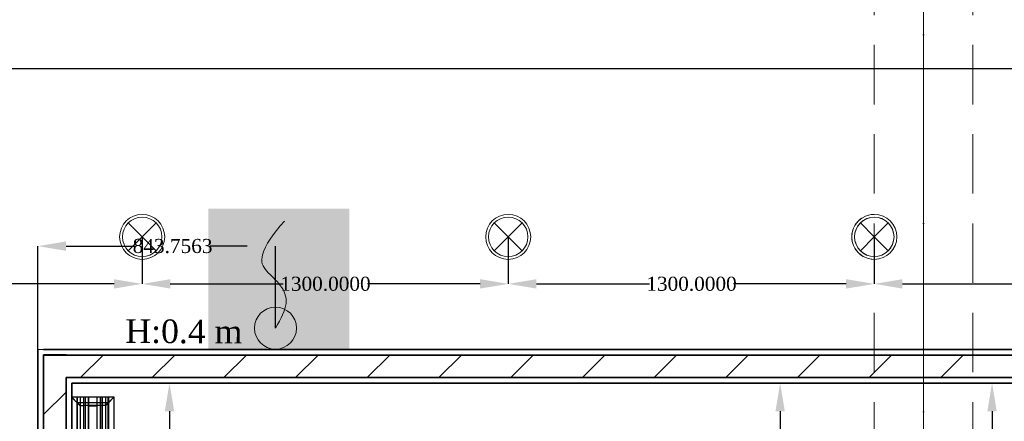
# Model space of a CAD drawing. Header units: inches. Extents: x -78787 to 29484, y -9517 to 23232.
# Tile 21 of 256: x -18879 to -15382, y 2819 to 4247. Entities that reach past the tile are written whole.
import ezdxf
from ezdxf.enums import TextEntityAlignment as Align

# ---------------------------------------------------------------- set-up
doc = ezdxf.new("R2010")
doc.units = ezdxf.units.IN
doc.header["$MEASUREMENT"] = 0
doc.linetypes.add('Dot & Dashed', pattern=[670.277762, 317.5, -176.388889, 0, -176.388874])
doc.linetypes.add('Hidden', pattern=[317.5, 211.666667, -105.833333])
for name, color, linetype in [('- ავარიული განათება', 7, 'Continuous'), ('- განათება', 7, 'Continuous'), ('- მექანიკური ნაწილი', 7, 'Continuous'), ('- საშტეფცელო როზეტები', 7, 'Continuous'), ('Edges', 7, 'Continuous'), ('New_Structural - Bearing', 7, 'Continuous'), ('Structural - Bearing', 7, 'Continuous'), ('Structural - Grid', 7, 'Continuous')]:
    doc.layers.add(name, color=color, linetype=linetype)
for name, color, linetype, lineweight, true_color in [('New_Drawing & Figure_Pen_No__105', 7, 'Continuous', 13, 0xcae6ff), ('New_Interior - Lamp_Pen_No__77', 7, 'Continuous', 20, 0xffeb28), ('New_Structural - Bearing_Pen_No__5', 7, 'Continuous', 25, 0x40a5ff), ('New_Structural - Bearing_Pen_No__57', 7, 'Continuous', 25, 0xdcd214), ('Structural - Bearing_Pen_No__102', 7, 'Continuous', 13, 0xcccccc), ('Structural - Grid_Pen_No__81', 7, 'Continuous', 20, 0x6a6a6a)]:
    doc.layers.add(name, color=color, linetype=linetype, lineweight=lineweight, true_color=true_color)
doc.layers.add('New_Structural - Bearing_Pen_No__1', color=7, linetype='Continuous', lineweight=13)
doc.layers.add('New_Structural - Bearing_Pen_No__6', color=5, linetype='Continuous', lineweight=35)
doc.styles.add('GENERATED_STYLE_2', font='txt')
doc.styles.get("Standard").update_dxf_attribs({"font": 'arial.ttf'})
doc.dimstyles.get("Standard").update_dxf_attribs({"dimtxt": 0.18, "dimasz": 0.18, "dimexe": 0.18, "dimexo": 0.0625, "dimgap": 0.09, "dimtad": 0, "dimtih": 1, "dimtoh": 1, "dimdec": 4, "dimzin": 0, "dimdsep": 46, "dimtxsty": 'Standard', "dimcen": 0.09, "dimadec": 0, "dimazin": 0, "dimtfac": 1, "dimtdec": 4, "dimtofl": 0, "dimtmove": 0, "dimatfit": 3, "dimfxl": 1, "dimtolj": 1, "dimtzin": 0, "dimarcsym": 0})
pattern_1 = [(45, (0, 0), (-127.2792, 127.2792), [])]

# ---------------------------------------------------------------- blocks, each defined once
blk = doc.blocks.new('Wall_92', base_point=(-44034.1, 21935.2))
at = {"layer": 'New_Structural - Bearing_Pen_No__57', "linetype": 'Continuous', "lineweight": 25, "true_color": 0xdcd214}
h = blk.add_hatch(dxfattribs=at)
h.set_pattern_fill('MASONRY_BLOCK', color=52, style=0, pattern_type=2)
h.set_pattern_definition(pattern_1)
h.paths.add_polyline_path([(-44054.1, 24074.3), (-44134.1, 24074.3), (-44054.1, 23994.3)])
h = blk.add_hatch(dxfattribs=at)
h.set_pattern_fill('MASONRY_BLOCK', color=52, style=0, pattern_type=2)
h.set_pattern_definition(pattern_1)
h.paths.add_polyline_path([(-44134.1, 23994.3), (-44054.1, 23994.3), (-44134.1, 24074.3)])
h = blk.add_hatch(dxfattribs=at)
h.set_pattern_fill('MASONRY_BLOCK', color=52, style=0, pattern_type=2)
h.set_pattern_definition(pattern_1)
h.paths.add_polyline_path([(-44134.1, 21976.9), (-44054.1, 21943.6), (-44054.1, 23994.3), (-44134.1, 23994.3)])
h = blk.add_hatch(dxfattribs=at)
h.set_pattern_fill('MASONRY_BLOCK', color=52, style=0, pattern_type=2)
h.set_pattern_definition(pattern_1)
h.paths.add_polyline_path([(-44134.1, 21975.2), (-44130.1, 21975.2), (-44134.1, 21976.9)])
h = blk.add_hatch(dxfattribs=at)
h.set_pattern_fill('MASONRY_BLOCK', color=52, style=0, pattern_type=2)
h.set_pattern_definition(pattern_1)
h.paths.add_polyline_path([(-44054.1, 21943.6), (-44130.1, 21975.2), (-44134.1, 21975.2), (-44134.1, 21935.2), (-44054.1, 21935.2)])
at = {"layer": 'New_Structural - Bearing_Pen_No__1', "color": 7, "linetype": 'Continuous', "lineweight": 13, "flags": 128}
blk.add_lwpolyline([(-44154.1, 24094.3), (-44134.1, 24094.3)], dxfattribs=at)
at = {"layer": 'New_Structural - Bearing_Pen_No__5', "color": 161, "linetype": 'Continuous', "lineweight": 25, "true_color": 0x40a5ff}
blk.add_line((-44154.1, 21975.2), (-44134.1, 21975.2), dxfattribs=at)
at = {"layer": 'New_Structural - Bearing_Pen_No__6', "color": 5, "linetype": 'Continuous', "lineweight": 35}
for p, q in [((-44054.1, 24074.3), (-44134.1, 24074.3)), ((-44134.1, 24074.3), (-44134.1, 23994.3)), ((-44134.1, 23994.3), (-44134.1, 21976.9)), ((-44034.1, 23994.3), (-44054.1, 23994.3)), ((-44054.1, 21943.6), (-44054.1, 23994.3)), ((-44134.1, 21975.2), (-44134.1, 21976.9)), ((-44134.1, 21935.2), (-44134.1, 21975.2)), ((-44054.1, 21935.2), (-44054.1, 21943.6))]:
    blk.add_line(p, q, dxfattribs=at)
at = {"layer": 'New_Structural - Bearing_Pen_No__6', "color": 5, "linetype": 'Continuous', "lineweight": 35, "flags": 128}
for points in [[(-44154.1, 24094.3), (-44154.1, 21985.2)], [(-44034.1, 21935.2), (-44034.1, 23974.3)]]:
    blk.add_lwpolyline(points, dxfattribs=at)
blk = doc.blocks.new('Wall_249', base_point=(-35083.8, 24094.3))
at = {"layer": 'New_Structural - Bearing_Pen_No__57', "linetype": 'Continuous', "lineweight": 25, "true_color": 0xdcd214}
h = blk.add_hatch(dxfattribs=at)
h.set_pattern_fill('MASONRY_BLOCK', color=52, style=0, pattern_type=2)
h.set_pattern_definition(pattern_1)
h.paths.add_polyline_path([(-44054.1, 23994.3), (-39413.2, 23994.3), (-39413.2, 24074.3), (-44054.1, 24074.3)])
at = {"layer": 'New_Structural - Bearing_Pen_No__6', "color": 5, "linetype": 'Continuous', "lineweight": 35}
for p, q in [((-44054.1, 24074.3), (-44134.1, 24074.3)), ((-39413.2, 24074.3), (-44054.1, 24074.3)), ((-44034.1, 23994.3), (-44054.1, 23994.3)), ((-44034.1, 23994.3), (-39413.2, 23994.3))]:
    blk.add_line(p, q, dxfattribs=at)
at = {"layer": 'New_Structural - Bearing_Pen_No__6', "color": 5, "linetype": 'Continuous', "lineweight": 35, "flags": 128}
for points in [[(-39187.1, 24094.3), (-44134.1, 24094.3)], [(-44034.1, 23974.3), (-39433.2, 23974.3)]]:
    blk.add_lwpolyline(points, dxfattribs=at)
blk = doc.blocks.new('Standard grid marker_2')
at = {"layer": 'Structural - Grid_Pen_No__81', "color": 251, "linetype": 'Continuous', "lineweight": 20, "true_color": 0x6a6a6a}
blk.add_line((1000, 0), (27734.9, 0), dxfattribs=at)
at = {"layer": 'Structural - Grid_Pen_No__81', "color": 251, "lineweight": 20, "true_color": 0x6a6a6a, "style": 'GENERATED_STYLE_2'}
for tag, p in [('AC_MarkerText_1_0', (-1.5, -46.7)), ('AC_MarkerText_1_1', (28933.4, -46.7))]:
    blk.add_attdef(tag, text='', height=100, rotation=270, dxfattribs=at).set_placement(p, align=Align.TOP_CENTER)
blk = doc.blocks.new('Beam_8', base_point=(-41008.8, 14663))
at = {"layer": 'Structural - Bearing_Pen_No__102', "color": 254, "linetype": 'Dot & Dashed', "lineweight": 13, "true_color": 0xcccccc}
blk.add_line((-41008.8, 14663), (-41008.8, 32663), dxfattribs=at)
at = {"layer": 'Structural - Bearing_Pen_No__102', "color": 254, "linetype": 'Hidden', "lineweight": 13, "true_color": 0xcccccc}
for p, q in [((-41183.8, 20838), (-41183.8, 26488)), ((-40833.8, 20838), (-40833.8, 26488))]:
    blk.add_line(p, q, dxfattribs=at)
blk = doc.blocks.new('pirdapiti miyvanis werttili')
at = {"layer": '- საშტეფცელო როზეტები', "color": 5, "lineweight": 0}
blk.add_circle((0, 0), 74.6, dxfattribs=at)
blk.add_open_spline([(0, 0), (-20.2, -34.9), (-49.1, -90.2), (-22.6, -153.9), (36.4, -203.3), (62.8, -250.1), (10.3, -335.9), (-32.2, -380)], degree=3, dxfattribs=at)
blk = doc.blocks.new('lineardiffplan')
blk.add_lwpolyline([(393.1, 274.9), (1492.8, 274.9), (1492.8, 124.4), (393.1, 124.4)], close=True)
at = {"layer": 'Edges'}
for p, q in [((392.8, 274.9), (392.8, 274.6)), ((393.1, 274.9), (392.8, 274.9)), ((422.8, 244.9), (392.8, 274.9)), ((392.8, 274.6), (392.9, 274.5)), ((392.9, 125.2), (392.9, 274.5)), ((412.4, 255), (392.9, 274.5)), ((1492.8, 255.3), (392.9, 255.3)), ((392.9, 254.9), (1492.8, 254.9)), ((392.9, 244.9), (1492.8, 244.9)), ((393.1, 274.9), (393.2, 274.8)), ((393.2, 274.8), (412.7, 255.3)), ((412.4, 144.7), (412.4, 255)), ((412.8, 254.6), (412.4, 255)), ((412.7, 255.3), (413.1, 254.9)), ((412.8, 145.1), (412.8, 254.6)), ((412.8, 254.6), (422.8, 244.6)), ((413.1, 254.9), (423.1, 244.9)), ((422.8, 244.6), (422.8, 244.9)), ((422.8, 244.9), (423.1, 244.9)), ((423.1, 244.9), (423.1, 244.9)), ((1472.5, 254.9), (1462.5, 244.9)), ((1462.5, 244.9), (1462.5, 244.9)), ((1462.5, 244.9), (1462.8, 244.9)), ((1462.8, 244.9), (1492.8, 274.9)), ((1462.8, 244.9), (1462.9, 244.6)), ((1462.9, 244.6), (1472.8, 254.5)), ((1472.9, 255.3), (1472.5, 254.9)), ((1472.8, 254.5), (1473.2, 254.9)), ((1472.8, 254.5), (1472.8, 145.3)), ((1472.9, 255.3), (1492.4, 274.8)), ((1473.2, 254.9), (1492.8, 274.5)), ((1473.2, 144.9), (1473.2, 254.9)), ((1492.4, 274.8), (1492.5, 274.9)), ((1492.8, 274.9), (1492.5, 274.9)), ((1492.8, 274.5), (1492.8, 274.9)), ((1492.8, 274.5), (1492.8, 274.5)), ((1492.8, 125.4), (1492.8, 274.5)), ((392.9, 233.2), (1492.8, 233.2)), ((392.9, 233), (1492.8, 233)), ((392.9, 226.8), (1492.8, 226.8)), ((392.9, 226.5), (1492.8, 226.5)), ((392.9, 214.9), (1492.8, 214.9)), ((1492.8, 214.8), (392.9, 214.8)), ((422.4, 214.9), (422.3, 214.9)), ((422.8, 214.9), (422.4, 214.9)), ((422.8, 244.6), (422.8, 244.6)), ((422.8, 244.6), (422.8, 233.2)), ((422.8, 233), (422.8, 233.2)), ((422.8, 226.8), (422.8, 233)), ((422.8, 226.5), (422.8, 226.8)), ((422.8, 214.9), (422.8, 226.5)), ((422.8, 184.9), (422.8, 214.9)), ((423.2, 214.9), (422.8, 214.9)), ((423.2, 214.8), (422.8, 214.9)), ((423.2, 214.8), (423.2, 214.9)), ((423.2, 214.8), (423.2, 184.9)), ((1462.8, 214.9), (1462.4, 214.9)), ((1462.4, 214.9), (1462.4, 214.8)), ((1462.8, 214.9), (1462.4, 214.8)), ((1462.4, 184.9), (1462.4, 214.8)), ((1462.8, 244.5), (1462.9, 244.6)), ((1462.8, 233.2), (1462.8, 244.5)), ((1462.8, 233), (1462.8, 233.2)), ((1462.8, 226.8), (1462.8, 233)), ((1462.8, 226.5), (1462.8, 226.8)), ((1462.8, 214.9), (1462.8, 226.5)), ((1462.8, 214.9), (1462.8, 184.9)), ((1462.8, 214.9), (1463.2, 214.9)), ((1463.2, 214.9), (1463.3, 214.9)), ((1492.8, 184.9), (392.9, 184.9)), ((422.4, 184.9), (422.3, 184.9)), ((422.8, 184.9), (422.4, 184.9)), ((422.8, 184.9), (423.2, 184.9)), ((422.8, 173.2), (422.8, 184.9)), ((1462.4, 184.9), (1462.8, 184.9)), ((1462.8, 173.2), (1462.8, 184.9)), ((1463.2, 184.9), (1462.8, 184.9)), ((1463.2, 184.9), (1463.3, 184.9)), ((392.8, 124.9), (422.8, 154.9)), ((392.9, 173.2), (1492.8, 173.2)), ((392.9, 173), (1492.8, 173)), ((392.9, 166.8), (1492.8, 166.8)), ((392.9, 166.5), (1492.8, 166.5)), ((392.9, 154.9), (1492.8, 154.9)), ((1492.8, 144.9), (392.9, 144.9)), ((392.9, 125.2), (412.4, 144.7)), ((392.9, 144.5), (1492.8, 144.5)), ((412.7, 144.5), (393.2, 124.9)), ((412.8, 145.1), (412.4, 144.7)), ((412.7, 144.5), (413.1, 144.9)), ((412.8, 145.1), (422.8, 155.1)), ((423.1, 154.8), (413.1, 144.9)), ((422.8, 173), (422.8, 173.2)), ((422.8, 173), (422.8, 166.8)), ((422.8, 166.5), (422.8, 166.8)), ((422.8, 155.1), (422.8, 166.5)), ((422.8, 154.9), (422.8, 155.1)), ((422.8, 155.1), (422.8, 155.1)), ((423.1, 154.8), (422.8, 154.9)), ((423.1, 154.8), (423.1, 154.9)), ((1462.5, 154.8), (1462.4, 154.9)), ((1462.8, 154.9), (1462.5, 154.8)), ((1462.5, 154.8), (1472.4, 144.9)), ((1462.8, 173), (1462.8, 173.2)), ((1462.8, 166.8), (1462.8, 173)), ((1462.8, 166.5), (1462.8, 166.8)), ((1462.8, 155.3), (1462.8, 166.5)), ((1462.9, 155.2), (1462.8, 155.3)), ((1462.9, 155.2), (1462.8, 154.9)), ((1462.8, 154.9), (1492.8, 124.9)), ((1472.8, 145.3), (1462.9, 155.2)), ((1472.4, 144.9), (1472.8, 144.5)), ((1473.2, 144.9), (1472.8, 145.3)), ((1472.8, 144.5), (1492.4, 124.9)), ((1473.2, 144.9), (1492.8, 125.4)), ((392.9, 125.2), (392.8, 125.1)), ((392.8, 125.1), (392.8, 124.9)), ((392.8, 124.9), (393.1, 124.9)), ((393.2, 124.9), (393.1, 124.9)), ((1492.4, 124.9), (1492.8, 124.9)), ((1492.4, 124.9), (1492.4, 124.9)), ((1492.8, 125.3), (1492.8, 125.4)), ((1492.8, 124.9), (1492.8, 125.3))]:
    blk.add_line(p, q, dxfattribs=at)
blk = doc.blocks.new('Recessed Spot')
at = {"layer": 'New_Interior - Lamp_Pen_No__77', "color": 2, "linetype": 'Continuous', "lineweight": 20, "true_color": 0xffeb28}
for q in [(-49.5, 49.5), (49.5, 49.5), (-49.5, -49.5), (49.5, -49.5)]:
    blk.add_line((0, 0), q, dxfattribs=at)
at = {"layer": 'New_Interior - Lamp_Pen_No__77', "color": 2, "linetype": 'Continuous', "lineweight": 20, "true_color": 0xffeb28, "flags": 128}
blk.add_lwpolyline([(80, 0, 1), (-80, 0, 1)], format="xyb", close=True, dxfattribs=at)
at = {"layer": 'New_Interior - Lamp_Pen_No__77', "color": 2, "linetype": 'Continuous', "lineweight": 20, "true_color": 0xffeb28}
blk.add_circle((0, 0), 70, dxfattribs=at)
blk = doc.blocks.new('*D648')
at = {"layer": '- განათება', "color": 0, "lineweight": -2, "transparency": 16777216}
for p, q in [((-17992.1, 2954.7), (-18347.2, 2954.7)), ((-18347, 2854.7), (-18347, 2673.1)), ((-18347, 2423.4), (-18347, 2621.9)), ((-17891, 2323.4), (-18347.2, 2323.4))]:
    blk.add_line(p, q, dxfattribs=at)
at = {"layer": '- განათება', "color": 0, "transparency": 16777216}
for points in [[(-18363.7, 2854.7), (-18330.3, 2854.7), (-18347, 2954.7)], [(-18363.7, 2423.4), (-18330.3, 2423.4), (-18347, 2323.4)]]:
    blk.add_solid(points, dxfattribs=at)
at = {"layer": 'Defpoints', "color": 0, "transparency": 16777216}
for p in [(-18347, 2954.7), (-17992, 2954.7), (-17891, 2323.4)]:
    blk.add_point(p, dxfattribs=at)
at = {"layer": '- განათება', "color": 0, "transparency": 16777216, "insert": (-18347, 2647.5), "char_height": 50, "attachment_point": 5}
blk.add_mtext('\\A1;{\\fSylfaen|b0|i0|c0|p18;631.3136}', dxfattribs=at)
blk = doc.blocks.new('*D1133')
at = {"layer": '- განათება', "color": 0, "lineweight": -2, "transparency": 16777216}
for p, q in [((-15844.1, 3474.6), (-15844.1, 3307.3)), ((-14544.1, 3474.6), (-14544.1, 3307.3)), ((-15744.1, 3307.5), (-15342.8, 3307.5)), ((-14644.1, 3307.5), (-15043.6, 3307.5))]:
    blk.add_line(p, q, dxfattribs=at)
at = {"layer": '- განათება', "color": 0, "transparency": 16777216}
for points in [[(-15744.1, 3324.2), (-15744.1, 3290.9), (-15844.1, 3307.5)], [(-14644.1, 3324.2), (-14644.1, 3290.9), (-14544.1, 3307.5)]]:
    blk.add_solid(points, dxfattribs=at)
at = {"layer": 'Defpoints', "color": 0, "transparency": 16777216}
for p in [(-15844.1, 3474.7), (-14544.1, 3474.7), (-14544.1, 3307.5)]:
    blk.add_point(p, dxfattribs=at)
at = {"layer": '- განათება', "color": 0, "transparency": 16777216, "insert": (-15193.2, 3307.5), "char_height": 50, "attachment_point": 5}
blk.add_mtext('\\A1;{\\fSylfaen|b0|i0|c0|p18;1300.0000}', dxfattribs=at)
blk = doc.blocks.new('*D1134')
at = {"layer": '- განათება', "color": 0, "lineweight": -2, "transparency": 16777216}
for p, q in [((-17144.1, 3474.6), (-17144.1, 3307.3)), ((-15844.1, 3474.6), (-15844.1, 3307.3)), ((-17044.1, 3307.5), (-16642.8, 3307.5)), ((-15944.1, 3307.5), (-16343.6, 3307.5))]:
    blk.add_line(p, q, dxfattribs=at)
at = {"layer": '- განათება', "color": 0, "transparency": 16777216}
for points in [[(-17044.1, 3324.2), (-17044.1, 3290.9), (-17144.1, 3307.5)], [(-15944.1, 3324.2), (-15944.1, 3290.9), (-15844.1, 3307.5)]]:
    blk.add_solid(points, dxfattribs=at)
at = {"layer": 'Defpoints', "color": 0, "transparency": 16777216}
for p in [(-17144.1, 3474.7), (-15844.1, 3474.7), (-15844.1, 3307.5)]:
    blk.add_point(p, dxfattribs=at)
at = {"layer": '- განათება', "color": 0, "transparency": 16777216, "insert": (-16493.2, 3307.5), "char_height": 50, "attachment_point": 5}
blk.add_mtext('\\A1;{\\fSylfaen|b0|i0|c0|p18;1300.0000}', dxfattribs=at)
blk = doc.blocks.new('*D1136')
at = {"layer": '- განათება', "color": 0, "lineweight": -2, "transparency": 16777216}
for p, q in [((-18444.1, 3474.6), (-18444.1, 3307.3)), ((-17144.1, 3474.6), (-17144.1, 3307.3)), ((-18344.1, 3307.5), (-17942.8, 3307.5)), ((-17244.1, 3307.5), (-17643.6, 3307.5))]:
    blk.add_line(p, q, dxfattribs=at)
at = {"layer": '- განათება', "color": 0, "transparency": 16777216}
for points in [[(-18344.1, 3324.2), (-18344.1, 3290.9), (-18444.1, 3307.5)], [(-17244.1, 3324.2), (-17244.1, 3290.9), (-17144.1, 3307.5)]]:
    blk.add_solid(points, dxfattribs=at)
at = {"layer": 'Defpoints', "color": 0, "transparency": 16777216}
for p in [(-18444.1, 3474.7), (-17144.1, 3474.7), (-17144.1, 3307.5)]:
    blk.add_point(p, dxfattribs=at)
at = {"layer": '- განათება', "color": 0, "transparency": 16777216, "insert": (-17793.2, 3307.5), "char_height": 50, "attachment_point": 5}
blk.add_mtext('\\A1;{\\fSylfaen|b0|i0|c0|p18;1300.0000}', dxfattribs=at)
blk = doc.blocks.new('*D1137')
at = {"layer": '- განათება', "color": 0, "lineweight": -2, "transparency": 16777216}
for p, q in [((-19454.5, 3474.6), (-19454.5, 3307.3)), ((-18444.1, 3474.6), (-18444.1, 3307.3)), ((-19354.5, 3307.5), (-19240.1, 3307.5)), ((-18544.1, 3307.5), (-18946.3, 3307.5))]:
    blk.add_line(p, q, dxfattribs=at)
at = {"layer": '- განათება', "color": 0, "transparency": 16777216}
for points in [[(-19354.5, 3324.2), (-19354.5, 3290.9), (-19454.5, 3307.5)], [(-18544.1, 3324.2), (-18544.1, 3290.9), (-18444.1, 3307.5)]]:
    blk.add_solid(points, dxfattribs=at)
at = {"layer": 'Defpoints', "color": 0, "transparency": 16777216}
for p in [(-19454.5, 3474.7), (-18444.1, 3474.7), (-18444.1, 3307.5)]:
    blk.add_point(p, dxfattribs=at)
at = {"layer": '- განათება', "color": 0, "transparency": 16777216, "insert": (-19093.2, 3307.5), "char_height": 50, "attachment_point": 5}
blk.add_mtext('\\A1;{\\fSylfaen|b0|i0|c0|p18;1010.4281}', dxfattribs=at)
blk = doc.blocks.new('*D1188')
at = {"layer": '- საშტეფცელო როზეტები', "color": 0, "lineweight": -2, "transparency": 16777216}
for p, q in [((-18814.4, 3074.7), (-18814.4, 3442)), ((-18714.4, 3441.8), (-18469.7, 3441.8)), ((-18070.7, 3441.8), (-18202.3, 3441.8)), ((-17970.7, 3150.3), (-17970.7, 3442))]:
    blk.add_line(p, q, dxfattribs=at)
at = {"layer": '- საშტეფცელო როზეტები', "color": 0, "transparency": 16777216}
for points in [[(-18714.4, 3458.4), (-18714.4, 3425.1), (-18814.4, 3441.8)], [(-18070.7, 3458.4), (-18070.7, 3425.1), (-17970.7, 3441.8)]]:
    blk.add_solid(points, dxfattribs=at)
at = {"layer": 'Defpoints', "color": 0, "transparency": 16777216}
for p in [(-17970.7, 3441.8), (-17970.7, 3150.3), (-18814.4, 3074.7)]:
    blk.add_point(p, dxfattribs=at)
at = {"layer": '- საშტეფცელო როზეტები', "color": 0, "transparency": 16777216, "insert": (-18336, 3441.8), "char_height": 50, "attachment_point": 5}
blk.add_mtext('\\A1;{\\fSylfaen|b0|i0|c0|p18;843.7563}', dxfattribs=at)
blk = doc.blocks.new('*D1331')
at = {"layer": '- საშტეფცელო როზეტები', "color": 0, "lineweight": -2, "transparency": 16777216}
for p, q in [((-18694.4, 2954.7), (-16178.3, 2954.7)), ((-16178.5, 2854.7), (-16178.5, 2057.5)), ((-16178.5, 1254.7), (-16178.5, 1955.2)), ((-16545.1, 1154.7), (-16178.3, 1154.7))]:
    blk.add_line(p, q, dxfattribs=at)
at = {"layer": '- საშტეფცელო როზეტები', "color": 0, "transparency": 16777216}
for points in [[(-16195.1, 2854.7), (-16161.8, 2854.7), (-16178.5, 2954.7)], [(-16195.1, 1254.7), (-16161.8, 1254.7), (-16178.5, 1154.7)]]:
    blk.add_solid(points, dxfattribs=at)
at = {"layer": 'Defpoints', "color": 0, "transparency": 16777216}
for p in [(-18694.4, 2954.7), (-16545.2, 1154.7), (-16178.5, 1154.7)]:
    blk.add_point(p, dxfattribs=at)
at = {"layer": '- საშტეფცელო როზეტები', "color": 0, "transparency": 16777216, "insert": (-16178.5, 2006.4), "char_height": 100, "attachment_point": 5}
blk.add_mtext('\\A1;{\\fSylfaen|b0|i0|c0|p18;1800.0000}', dxfattribs=at)
blk = doc.blocks.new('*D1332')
at = {"layer": '- საშტეფცელო როზეტები', "color": 0, "lineweight": -2, "transparency": 16777216}
for p, q in [((-15059.3, 2954.7), (-15426.1, 2954.7)), ((-15425.9, 2854.7), (-15425.9, 2160)), ((-15425.9, 1386.6), (-15425.9, 2057.5)), ((-14093.6, 1286.6), (-15426.1, 1286.6))]:
    blk.add_line(p, q, dxfattribs=at)
at = {"layer": '- საშტეფცელო როზეტები', "color": 0, "transparency": 16777216}
for points in [[(-15442.6, 2854.7), (-15409.2, 2854.7), (-15425.9, 2954.7)], [(-15442.6, 1386.6), (-15409.2, 1386.6), (-15425.9, 1286.6)]]:
    blk.add_solid(points, dxfattribs=at)
at = {"layer": 'Defpoints', "color": 0, "transparency": 16777216}
for p in [(-15425.9, 2954.7), (-15059.2, 2954.7), (-14093.5, 1286.6)]:
    blk.add_point(p, dxfattribs=at)
at = {"layer": '- საშტეფცელო როზეტები', "color": 0, "transparency": 16777216, "insert": (-15425.9, 2108.7), "char_height": 100, "attachment_point": 5}
blk.add_mtext('\\A1;{\\fSylfaen|b0|i0|c0|p18;1668.0308}', dxfattribs=at)
blk = doc.blocks.new('AVARIULI GANATEBA')
at = {"layer": '- განათება', "color": 3, "linetype": 'Continuous', "lineweight": 20}
for q in [(-49.5, 49.5), (49.5, 49.5), (-49.5, -49.5), (49.5, -49.5)]:
    blk.add_line((0, 0), q, dxfattribs=at)
for major_axis, start_param, end_param in [((56.6, 56.6), 0.785398, 3.926991), ((-49.5, 49.5), 2.356194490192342, 8.639379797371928), ((56.6, 56.6), 3.926991, 7.068583)]:
    blk.add_ellipse((0, 0), major_axis=major_axis, ratio=1, start_param=start_param, end_param=end_param, dxfattribs=at)

msp = doc.modelspace()

# ---------------------------------------------------------------- hatches: boundary and pattern name
at = {"layer": 'New_Drawing & Figure_Pen_No__105', "linetype": 'Continuous', "lineweight": 13, "true_color": 0xcae6ff}
msp.add_hatch(color=254, dxfattribs=at).paths.add_polyline_path([(-18208.84847, 3074.66871), (-17708.84847, 3074.66871), (-17708.84847, 3574.66871), (-18208.84847, 3574.66871)])

# ---------------------------------------------------------------- linework, layer by layer
at = {"layer": '- ავარიული განათება', "color": 3}
msp.add_lwpolyline([(-13978.34745, 4071.57015), (-19720, 4071.57015)], dxfattribs=at)

# ---------------------------------------------------------------- block references
at = {"layer": '- განათება', "color": 2, "linetype": 'Continuous', "lineweight": 20, "true_color": 0xffeb28, "zscale": 1000}
for p in [(-18444.06848, 3474.66871), (-17144.06848, 3474.66871), (-15844.06848, 3474.66871)]:
    msp.add_blockref('Recessed Spot', p, dxfattribs=at)
at = {"layer": '- განათება', "color": 1}
msp.add_blockref('AVARIULI GANATEBA', (-15844.06851, 3474.66869), dxfattribs=at)
at = {"layer": '- მექანიკური ნაწილი', "xscale": -1, "rotation": 90}
msp.add_blockref('lineardiffplan', (-18419.5689, 3297.5149), dxfattribs=at)
at = {"layer": '- საშტეფცელო როზეტები', "rotation": 180}
msp.add_blockref('pirdapiti miyvanis werttili', (-17970.66967, 3150.2682), dxfattribs=at)
at = {"layer": 'New_Structural - Bearing', "color": 7, "lineweight": 35}
for name, p in [('Wall_249', (-9744.06848, 3074.66871)), ('Wall_92', (-18694.42601, 915.6078))]:
    msp.add_blockref(name, p, dxfattribs=at)
at = {"layer": 'Structural - Bearing', "color": 254, "lineweight": 13, "true_color": 0xcccccc}
msp.add_blockref('Beam_8', (-15669.06848, -6356.64486), dxfattribs=at)
at = {"layer": 'Structural - Grid', "color": 8, "linetype": 'Continuous', "lineweight": 15, "zscale": 1000, "rotation": 90}
msp.add_blockref('Standard grid marker_2', (-15669.06848, -9316.57065), dxfattribs=at)

# ---------------------------------------------------------------- texts
at = {"layer": '- საშტეფცელო როზეტები', "color": 5, "insert": (-18087.83102, 3179.59961), "char_height": 83.9644685, "attachment_point": 3, "rotation": 359.68932566}
msp.add_mtext_dynamic_manual_height_columns('{\\fSylfaen|b0|i0|c0|p18;H:0.4 m}', width=710.9466492, gutter_width=1.70068, heights=[0], dxfattribs=at)

# ---------------------------------------------------------------- dimensions: what is measured, and where the dimension line sits
at = {"layer": '- განათება', "color": 1}
for base, p1, p2, picture, middle in [((-18444.06848, 3307.52445), (-19454.49655, 3474.66871), (-18444.06848, 3474.66871), '*D1137', (-19093.19641, 3307.52445)), ((-17144.06848, 3307.52445), (-18444.06848, 3474.66871), (-17144.06848, 3474.66871), '*D1136', (-17793.19641, 3307.52445)), ((-15844.06848, 3307.52445), (-17144.06848, 3474.66871), (-15844.06848, 3474.66871), '*D1134', (-16493.19641, 3307.52445)), ((-14544.06848, 3307.52445), (-15844.06848, 3474.66871), (-14544.06848, 3474.66871), '*D1133', (-15193.19641, 3307.52445))]:
    dim = msp.add_linear_dim(base=base, p1=p1, p2=p2, text='{\\fSylfaen|b0|i0|c0|p18;<>}', dimstyle='Standard', override={"dimtxt": 50, "dimasz": 100}, dxfattribs=at)
    dim.commit()
    dim.dimension.update_dxf_attribs({"geometry": picture, "text_midpoint": middle, "dimtype": 160})
dim = msp.add_linear_dim(base=(-18347, 2954.66871), p1=(-17890.95634, 2323.35514), p2=(-17992, 2954.66871), angle=90, text='{\\fSylfaen|b0|i0|c0|p18;<>}', dimstyle='Standard', override={"dimtxt": 50, "dimasz": 100}, dxfattribs=at)
dim.commit()
dim.dimension.update_dxf_attribs({"geometry": '*D648', "text_midpoint": (-18347, 2647.5), "dimtype": 160})
at = {"layer": '- საშტეფცელო როზეტები', "color": 1}
dim = msp.add_linear_dim(base=(-17970.66967, 3441.77284), p1=(-18814.42601, 3074.66871), p2=(-17970.66967, 3150.2682), text='{\\fSylfaen|b0|i0|c0|p18;<>}', dimstyle='Standard', override={"dimtxt": 50, "dimasz": 100}, dxfattribs=at)
dim.commit()
dim.dimension.update_dxf_attribs({"geometry": '*D1188', "text_midpoint": (-18335.99679, 3441.77284), "dimtype": 160})
for base, p1, p2, angle, picture, middle in [((-16178.46284, 1154.66871), (-18694.42601, 2954.66871), (-16545.17619, 1154.66871), 90, '*D1331', (-16178.46284, 2006.35701)), ((-15425.904552, 2954.668708), (-14093.505943, 1286.637862), (-15059.191202, 2954.668708), 270, '*D1332', (-15425.904552, 2108.730925))]:
    dim = msp.add_linear_dim(base=base, p1=p1, p2=p2, angle=angle, text='{\\fSylfaen|b0|i0|c0|p18;<>}', dimstyle='Standard', override={"dimtxt": 100, "dimasz": 100}, dxfattribs=at)
    dim.commit()
    dim.dimension.update_dxf_attribs({"geometry": picture, "text_midpoint": middle, "dimtype": 160})

doc.saveas('drawing.dxf')
